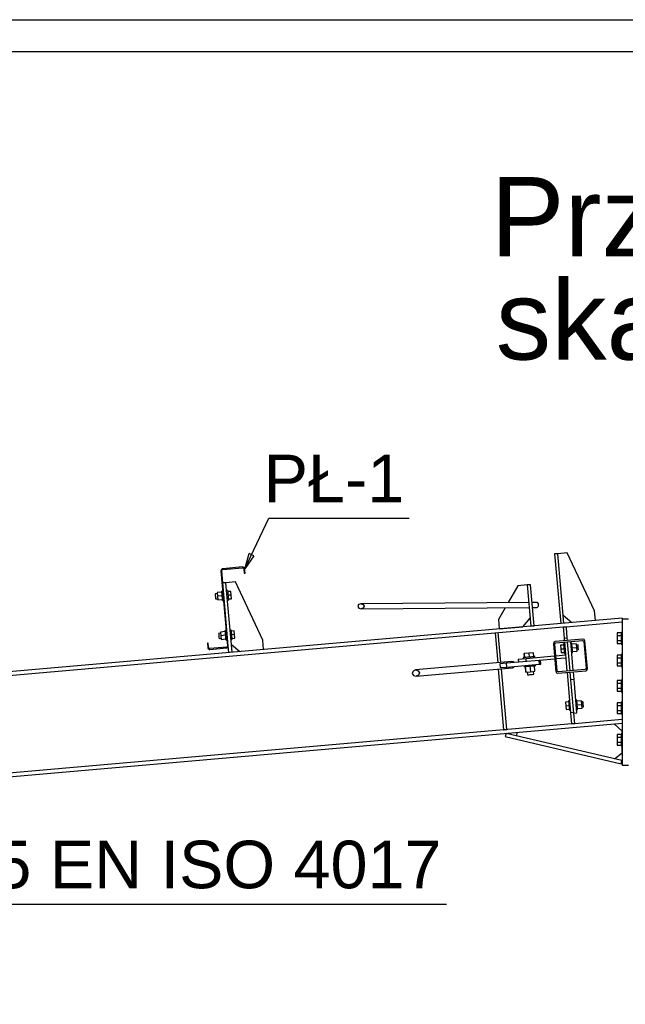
# Paper-space layout 'A0 Advance Steel' of a CAD drawing. Header units: millimetres. Extents: x -21 to 1320, y -7 to 928.
# Tile 126 of 134: x 1075 to 1113, y 757 to 819. Entities that reach past the tile are written whole.
import ezdxf

# ---------------------------------------------------------------- set-up
doc = ezdxf.new("R2010")
doc.units = ezdxf.units.MM
doc.layers.get('0').update_dxf_attribs({"linetype": 'CONTINUOUS'})
for name, color, linetype in [('AS_Belki', 145, 'CONTINUOUS'), ('AS_Blachy', 30, 'CONTINUOUS'), ('AS_Sruby', 9, 'CONTINUOUS')]:
    doc.layers.add(name, color=color, linetype=linetype)
doc.styles.add('Arial', font='arial.ttf', dxfattribs={"height": 150})

psp = doc.layouts.new('A0 Advance Steel')

# ---------------------------------------------------------------- linework, layer by layer
at = {"color": 0, "linetype": 'ByBlock', "lineweight": -2}
for p, q in [((1088.839, 784.743), (1089.118, 785.717)), ((1089.419, 785.574), (1088.839, 784.743)), ((1089.419, 785.574), (1089.118, 785.717))]:
    psp.add_line(p, q, dxfattribs=at)
at = {"color": 3, "ltscale": 0.25}
for points in [[(952.238, 626.767), (952.238, 819.367), (1273.838, 819.367), (1273.838, 626.767), (952.238, 626.767)], [(954.238, 628.767), (954.238, 817.367), (1271.838, 817.367), (1271.838, 628.767), (954.238, 628.767)]]:
    psp.add_lwpolyline(points, dxfattribs=at)
at = {"color": 7}
for points in [[(1088.839, 784.743), (1090.362, 787.942), (1099.215, 787.942)], [(1048.805, 770.999), (1060.793, 763.613), (1101.561, 763.613)]]:
    psp.add_lwpolyline(points, dxfattribs=at)
at = {"layer": 'AS_Belki', "linetype": 'Continuous', "ltscale": 0.25}
for p, q in [((1087.349, 784.673), (1087.343, 784.624)), ((1087.343, 784.624), (1087.757, 779.892)), ((1087.372, 784.716), (1087.349, 784.673)), ((1087.41, 784.746), (1087.372, 784.716)), ((1087.393, 784.629), (1087.396, 784.658)), ((1087.807, 779.897), (1087.393, 784.629)), ((1087.396, 784.658), (1087.411, 784.683)), ((1087.457, 784.76), (1087.41, 784.746)), ((1087.411, 784.683), (1087.433, 784.702)), ((1087.433, 784.702), (1087.461, 784.71)), ((1088.702, 784.869), (1087.457, 784.76)), ((1087.461, 784.71), (1088.707, 784.819)), ((1088.751, 784.863), (1088.702, 784.869)), ((1088.707, 784.819), (1088.736, 784.816)), ((1088.736, 784.816), (1088.761, 784.802)), ((1088.794, 784.84), (1088.751, 784.863)), ((1088.761, 784.802), (1088.78, 784.779)), ((1088.78, 784.779), (1088.788, 784.751)), ((1088.788, 784.751), (1088.812, 784.477)), ((1088.824, 784.802), (1088.794, 784.84)), ((1088.838, 784.755), (1088.824, 784.802)), ((1088.862, 784.481), (1088.838, 784.755)), ((1088.812, 784.477), (1088.862, 784.481)), ((1096.018, 782.493), (1095.967, 782.377)), ((1095.967, 782.377), (1096.037, 782.267)), ((1096.158, 782.548), (1096.018, 782.493)), ((1096.037, 782.267), (1096.186, 782.229)), ((1106.752, 782.632), (1096.158, 782.548)), ((1096.158, 782.548), (1096.307, 782.509)), ((1096.186, 782.229), (1106.78, 782.313)), ((1096.327, 782.283), (1096.186, 782.229)), ((1096.307, 782.509), (1096.377, 782.4)), ((1096.377, 782.4), (1096.327, 782.283)), ((1107.237, 782.636), (1106.953, 782.634)), ((1106.981, 782.314), (1107.255, 782.317)), ((1112.638, 781.643), (983.838, 770.374)), ((1112.638, 781.643), (1112.638, 781.412)), ((1047.748, 775.735), (1108.914, 781.086)), ((1109.113, 781.103), (1112.638, 781.412)), ((1087.714, 780.386), (1087.725, 780.267)), ((1110.166, 780.322), (1108.412, 780.169)), ((1108.459, 780.092), (1110.133, 780.239)), ((1110.133, 780.239), (1110.191, 780.22)), ((1110.253, 780.294), (1110.166, 780.322)), ((1110.191, 780.22), (1110.219, 780.166)), ((1110.296, 780.213), (1110.253, 780.294)), ((1110.449, 778.46), (1110.296, 780.213)), ((1086.538, 780.062), (1086.488, 780.057)), ((1086.488, 780.057), (1086.512, 779.783)), ((1086.512, 779.783), (1086.526, 779.737)), ((1086.526, 779.737), (1086.556, 779.699)), ((1086.562, 779.788), (1086.538, 780.062)), ((1086.556, 779.699), (1086.599, 779.675)), ((1086.57, 779.76), (1086.562, 779.788)), ((1086.589, 779.737), (1086.57, 779.76)), ((1086.614, 779.723), (1086.589, 779.737)), ((1086.599, 779.675), (1086.648, 779.67)), ((1086.643, 779.72), (1086.614, 779.723)), ((1087.689, 779.811), (1086.643, 779.72)), ((1086.648, 779.67), (1087.694, 779.761)), ((1087.717, 779.819), (1087.689, 779.811)), ((1087.694, 779.761), (1087.74, 779.775)), ((1087.74, 779.838), (1087.717, 779.819)), ((1087.754, 779.863), (1087.74, 779.838)), ((1087.74, 779.775), (1087.778, 779.806)), ((1087.757, 779.892), (1087.754, 779.863)), ((1087.778, 779.806), (1087.802, 779.848)), ((1087.802, 779.848), (1087.807, 779.897)), ((1087.802, 779.848), (1087.807, 779.897)), ((1108.331, 780.126), (1108.303, 780.039)), ((1108.303, 780.039), (1108.306, 780.006)), ((1108.306, 780.006), (1108.457, 778.285)), ((1108.412, 780.169), (1108.331, 780.126)), ((1108.386, 780.006), (1108.405, 780.064)), ((1108.533, 778.332), (1108.386, 780.006)), ((1108.405, 780.064), (1108.459, 780.092)), ((1110.219, 780.166), (1110.366, 778.493)), ((1099.61, 778.375), (1099.454, 778.302)), ((1105.685, 778.906), (1099.61, 778.375)), ((1099.61, 778.375), (1099.776, 778.33)), ((1099.645, 777.976), (1105.72, 778.508)), ((1110.293, 778.406), (1108.619, 778.259)), ((1110.347, 778.434), (1110.293, 778.406)), ((1110.34, 778.33), (1110.421, 778.372)), ((1110.366, 778.493), (1110.347, 778.434)), ((1110.421, 778.372), (1110.449, 778.46)), ((1099.454, 778.302), (1099.4, 778.156)), ((1099.4, 778.156), (1099.479, 778.02)), ((1099.479, 778.02), (1099.645, 777.976)), ((1099.8, 778.049), (1099.645, 777.976)), ((1099.776, 778.33), (1099.854, 778.195)), ((1099.854, 778.195), (1099.8, 778.049)), ((1108.457, 778.285), (1108.499, 778.204)), ((1108.499, 778.204), (1108.587, 778.176)), ((1108.561, 778.278), (1108.533, 778.332)), ((1108.619, 778.259), (1108.561, 778.278)), ((1108.587, 778.176), (1110.34, 778.33)), ((1112.638, 775.248), (1109.649, 774.987)), ((1112.638, 775.248), (1112.638, 775.017)), ((983.838, 763.749), (1112.638, 775.017)), ((1109.449, 774.969), (1105.205, 774.598)), ((1105.166, 774.594), (1048.283, 769.618)), ((1105.166, 774.594), (1105.205, 774.598))]:
    psp.add_line(p, q, dxfattribs=at)
at = {"layer": 'AS_Belki', "linetype": 'Continuous', "ltscale": 0.25, "extrusion": (-0.627525, -0.004981, 0.778581)}
psp.add_arc((-773.663, 866.889, -698.722), 0.16, 3.47028, 183.47028, dxfattribs=at)
at = {"layer": 'AS_Belki', "linetype": 'Continuous', "ltscale": 0.25, "extrusion": (0.627525, 0.004981, 0.778581)}
psp.add_arc((773.663, -866.889, 698.722), 0.16, 228.47028, 273.47028, dxfattribs=at)
at = {"layer": 'AS_Belki', "linetype": 'Continuous', "ltscale": 0.25, "extrusion": (-0.479542, -0.041954, 0.876516)}
for start, end in [(128.60503, 180), (0, 51.39495)]:
    psp.add_arc((-679.375, 1024.965, -562.901), 0.2, start, end, dxfattribs=at)
at = {"layer": 'AS_Blachy', "linetype": 'Continuous', "ltscale": 0.25}
for p, q in [((1108.58, 785.704), (1108.381, 785.687)), ((1108.381, 785.687), (1108.764, 781.304)), ((1109.178, 785.757), (1108.58, 785.704)), ((1108.964, 781.321), (1108.58, 785.704)), ((1110.904, 782.093), (1109.178, 785.757)), ((1088.258, 783.926), (1087.66, 783.874)), ((1089.984, 780.263), (1088.258, 783.926)), ((1087.66, 783.874), (1087.461, 783.857)), ((1088.044, 779.491), (1087.66, 783.874)), ((1106.055, 783.678), (1105.447, 782.622)), ((1106.656, 783.731), (1106.055, 783.678)), ((1106.855, 783.748), (1106.656, 783.731)), ((1106.656, 783.731), (1106.883, 781.141)), ((1107.082, 781.158), (1106.855, 783.748)), ((1105.262, 782.301), (1104.838, 781.564)), ((1108.856, 782.55), (1108.858, 782.529)), ((1110.956, 781.495), (1110.904, 782.093)), ((1104.838, 781.564), (1104.89, 780.966)), ((1106.385, 781.097), (1106.839, 781.639)), ((1108.92, 781.819), (1109.462, 781.365)), ((1113.038, 781.57), (1112.638, 781.57)), ((1104.89, 780.966), (1106.385, 781.097)), ((1106.883, 781.141), (1107.082, 781.158)), ((1108.914, 781.086), (1109.113, 781.103)), ((1108.914, 781.086), (1108.975, 780.389)), ((1109.12, 781.025), (1109.113, 781.103)), ((1109.174, 780.406), (1109.12, 781.025)), ((1112.638, 781.412), (1112.638, 775.248)), ((1090.036, 779.665), (1089.984, 780.263)), ((1104.631, 780.711), (1104.795, 778.828)), ((1104.995, 778.846), (1104.83, 780.729)), ((1108.975, 780.389), (1109.174, 780.406)), ((1108.975, 780.389), (1108.99, 780.219)), ((1109.189, 780.237), (1109.174, 780.406)), ((1087.844, 779.473), (1087.807, 779.897)), ((1088, 779.989), (1088.542, 779.534)), ((1108.997, 780.14), (1109.157, 778.307)), ((1109.357, 778.324), (1109.196, 780.157)), ((1109.556, 778.341), (1109.395, 780.174)), ((1107.406, 778.976), (1105.344, 778.796)), ((1106.08, 779.061), (1106.578, 779.105)), ((1106.08, 779.061), (1106.097, 778.862)), ((1106.578, 779.105), (1108.371, 779.262)), ((1106.595, 778.905), (1106.578, 779.105)), ((1108.389, 779.062), (1107.406, 778.976)), ((1107.427, 778.737), (1107.406, 778.976)), ((1107.509, 778.744), (1107.488, 778.984)), ((1108.451, 779.269), (1109.068, 779.323)), ((1109.086, 779.123), (1108.468, 779.069)), ((1104.83, 778.43), (1105.166, 774.594)), ((1105.344, 778.796), (1104.925, 778.759)), ((1104.925, 778.759), (1104.946, 778.52)), ((1104.946, 778.52), (1105.365, 778.557)), ((1105.365, 774.612), (1105.029, 778.447)), ((1105.365, 778.557), (1105.344, 778.796)), ((1105.365, 778.557), (1107.427, 778.737)), ((1107.427, 778.737), (1107.509, 778.744)), ((1109.164, 778.227), (1109.388, 775.667)), ((1109.407, 777.746), (1109.364, 778.244)), ((1109.606, 777.764), (1109.407, 777.746)), ((1109.59, 775.654), (1109.407, 777.746)), ((1109.606, 777.764), (1109.563, 778.262)), ((1109.789, 775.672), (1109.606, 777.764)), ((1109.588, 775.684), (1109.388, 775.667)), ((1109.388, 775.667), (1109.449, 774.969)), ((1109.59, 775.654), (1109.789, 775.672)), ((1109.649, 774.987), (1109.59, 775.654)), ((1109.649, 774.987), (1109.449, 774.969)), ((1112.635, 774.517), (1112.137, 774.973)), ((1112.638, 775.017), (1112.638, 772.365)), ((1105.205, 774.598), (1105.365, 774.612)), ((1105.318, 774.371), (1105.273, 774.176)), ((1105.273, 774.176), (1112.57, 772.467)), ((1112.615, 772.662), (1105.318, 774.371)), ((1105.996, 774.436), (1105.981, 774.216)), ((1112.635, 774.34), (1112.635, 774.517)), ((1112.635, 773.157), (1112.635, 773.6)), ((1112.148, 772.771), (1112.635, 773.157)), ((1112.57, 772.467), (1112.615, 772.662)), ((1112.638, 772.365), (1113.038, 772.365))]:
    psp.add_line(p, q, dxfattribs=at)
at = {"layer": 'AS_Sruby', "linetype": 'Continuous', "ltscale": 0.25}
for p, q in [((1087.455, 783.354), (1087.395, 783.349)), ((1087.395, 783.343), (1087.395, 783.349)), ((1087.397, 783.326), (1087.395, 783.343)), ((1087.399, 783.299), (1087.397, 783.326)), ((1087.763, 783.381), (1087.704, 783.376)), ((1087.763, 783.381), (1087.764, 783.375)), ((1087.764, 783.375), (1087.765, 783.358)), ((1087.765, 783.358), (1087.768, 783.331)), ((1087.768, 783.331), (1087.771, 783.294)), ((1087.969, 783.331), (1087.769, 783.313)), ((1087.989, 783.1), (1087.969, 783.331)), ((1087.112, 783.184), (1086.979, 783.172)), ((1086.979, 783.172), (1086.98, 783.16)), ((1086.98, 783.16), (1086.983, 783.125)), ((1086.983, 783.125), (1086.987, 783.074)), ((1086.987, 783.074), (1086.993, 783.013)), ((1086.993, 783.013), (1086.998, 782.952)), ((1086.998, 782.952), (1087.002, 782.9)), ((1087.002, 782.9), (1087.005, 782.865)), ((1087.005, 782.865), (1087.007, 782.853)), ((1087.007, 782.853), (1087.14, 782.865)), ((1087.401, 783.281), (1087.106, 783.255)), ((1087.106, 783.255), (1087.126, 783.024)), ((1087.421, 783.05), (1087.126, 783.024)), ((1087.126, 783.024), (1087.146, 782.794)), ((1087.146, 782.794), (1087.441, 782.819)), ((1087.402, 783.261), (1087.399, 783.299)), ((1087.406, 783.216), (1087.402, 783.261)), ((1087.411, 783.164), (1087.406, 783.216)), ((1087.416, 783.108), (1087.411, 783.164)), ((1087.421, 783.05), (1087.416, 783.108)), ((1087.426, 782.992), (1087.421, 783.05)), ((1087.431, 782.936), (1087.426, 782.992)), ((1087.435, 782.884), (1087.431, 782.936)), ((1087.439, 782.839), (1087.435, 782.884)), ((1087.441, 782.819), (1087.438, 782.855)), ((1087.443, 782.802), (1087.439, 782.839)), ((1087.445, 782.774), (1087.443, 782.802)), ((1087.447, 782.757), (1087.445, 782.774)), ((1087.447, 782.751), (1087.447, 782.757)), ((1087.447, 782.751), (1087.507, 782.756)), ((1087.756, 782.778), (1087.816, 782.783)), ((1087.771, 783.294), (1087.775, 783.248)), ((1087.775, 783.248), (1087.78, 783.197)), ((1087.78, 783.197), (1087.784, 783.141)), ((1087.784, 783.141), (1087.79, 783.082)), ((1087.989, 783.1), (1087.79, 783.082)), ((1087.79, 783.082), (1087.795, 783.024)), ((1087.795, 783.024), (1087.8, 782.968)), ((1087.8, 782.968), (1087.804, 782.916)), ((1087.804, 782.916), (1087.808, 782.871)), ((1087.808, 782.871), (1087.81, 782.852)), ((1087.81, 782.852), (1088.009, 782.869)), ((1087.81, 782.852), (1087.811, 782.834)), ((1087.811, 782.834), (1087.814, 782.806)), ((1087.814, 782.806), (1087.815, 782.789)), ((1087.815, 782.789), (1087.816, 782.783)), ((1088.009, 782.869), (1087.989, 783.1)), ((1087.672, 780.864), (1087.613, 780.858)), ((1087.613, 780.853), (1087.613, 780.858)), ((1087.615, 780.836), (1087.613, 780.853)), ((1087.617, 780.808), (1087.615, 780.836)), ((1087.981, 780.891), (1087.922, 780.885)), ((1087.981, 780.891), (1087.982, 780.885)), ((1087.982, 780.885), (1087.983, 780.868)), ((1087.983, 780.868), (1087.986, 780.84)), ((1087.986, 780.84), (1087.989, 780.803)), ((1088.186, 780.84), (1087.987, 780.823)), ((1088.207, 780.609), (1088.186, 780.84)), ((1087.33, 780.693), (1087.197, 780.682)), ((1087.197, 780.682), (1087.198, 780.669)), ((1087.198, 780.669), (1087.201, 780.635)), ((1087.201, 780.635), (1087.205, 780.583)), ((1087.205, 780.583), (1087.21, 780.522)), ((1087.21, 780.522), (1087.216, 780.461)), ((1087.216, 780.461), (1087.22, 780.409)), ((1087.22, 780.409), (1087.223, 780.375)), ((1087.223, 780.375), (1087.224, 780.363)), ((1087.224, 780.363), (1087.358, 780.374)), ((1087.619, 780.79), (1087.324, 780.765)), ((1087.324, 780.765), (1087.344, 780.534)), ((1087.639, 780.56), (1087.344, 780.534)), ((1087.344, 780.534), (1087.364, 780.303)), ((1087.364, 780.303), (1087.659, 780.329)), ((1087.619, 780.79), (1087.617, 780.808)), ((1087.62, 780.771), (1087.619, 780.79)), ((1087.624, 780.726), (1087.62, 780.771)), ((1087.629, 780.674), (1087.624, 780.726)), ((1087.634, 780.618), (1087.629, 780.674)), ((1087.639, 780.56), (1087.634, 780.618)), ((1087.644, 780.501), (1087.639, 780.56)), ((1087.649, 780.445), (1087.644, 780.501)), ((1087.659, 780.329), (1087.645, 780.485)), ((1087.653, 780.394), (1087.649, 780.445)), ((1087.657, 780.348), (1087.653, 780.394)), ((1087.661, 780.311), (1087.657, 780.348)), ((1087.663, 780.284), (1087.661, 780.311)), ((1087.664, 780.266), (1087.663, 780.284)), ((1087.665, 780.261), (1087.664, 780.266)), ((1087.665, 780.261), (1087.725, 780.266)), ((1087.974, 780.288), (1088.034, 780.293)), ((1087.989, 780.803), (1087.993, 780.758)), ((1087.993, 780.758), (1087.997, 780.706)), ((1087.997, 780.706), (1088.002, 780.65)), ((1088.002, 780.65), (1088.007, 780.592)), ((1088.207, 780.609), (1088.007, 780.592)), ((1088.007, 780.592), (1088.013, 780.534)), ((1088.013, 780.534), (1088.017, 780.477)), ((1088.017, 780.477), (1088.022, 780.426)), ((1088.022, 780.426), (1088.026, 780.381)), ((1088.026, 780.381), (1088.029, 780.343)), ((1088.028, 780.361), (1088.227, 780.379)), ((1088.029, 780.343), (1088.032, 780.316)), ((1088.032, 780.316), (1088.033, 780.299)), ((1088.033, 780.299), (1088.034, 780.293)), ((1088.227, 780.379), (1088.207, 780.609)), ((1112.578, 780.705), (1112.328, 780.705)), ((1112.328, 780.705), (1112.328, 780.538)), ((1112.328, 780.538), (1112.578, 780.538)), ((1112.328, 780.538), (1112.328, 780.202)), ((1112.578, 780.202), (1112.328, 780.202)), ((1112.328, 780.202), (1112.328, 780.035)), ((1112.638, 780.74), (1112.578, 780.74)), ((1112.578, 780.74), (1112.578, 780.733)), ((1112.578, 780.733), (1112.578, 780.712)), ((1112.578, 780.712), (1112.578, 780.678)), ((1112.578, 780.678), (1112.578, 780.632)), ((1112.578, 780.632), (1112.578, 780.576)), ((1112.578, 780.576), (1112.578, 780.512)), ((1112.578, 780.512), (1112.578, 780.442)), ((1112.578, 780.442), (1112.578, 780.37)), ((1112.578, 780.37), (1112.578, 780.298)), ((1112.578, 780.298), (1112.578, 780.229)), ((1112.578, 780.229), (1112.578, 780.165)), ((1108.954, 779.947), (1108.754, 779.929)), ((1108.754, 779.929), (1108.775, 779.698)), ((1108.775, 779.698), (1108.974, 779.716)), ((1108.775, 779.698), (1108.795, 779.468)), ((1109.007, 780.02), (1108.948, 780.015)), ((1108.948, 780.015), (1108.948, 780.009)), ((1108.948, 780.009), (1108.95, 779.992)), ((1108.95, 779.992), (1108.952, 779.964)), ((1108.952, 779.964), (1108.955, 779.927)), ((1108.955, 779.927), (1108.959, 779.882)), ((1108.959, 779.882), (1108.964, 779.83)), ((1108.964, 779.83), (1108.969, 779.774)), ((1108.969, 779.774), (1108.974, 779.716)), ((1108.974, 779.716), (1108.979, 779.658)), ((1108.979, 779.658), (1108.984, 779.602)), ((1108.984, 779.602), (1108.988, 779.55)), ((1109.466, 780.06), (1109.406, 780.055)), ((1109.466, 780.054), (1109.466, 780.06)), ((1109.468, 780.037), (1109.466, 780.054)), ((1109.47, 780.01), (1109.468, 780.037)), ((1109.473, 779.973), (1109.47, 780.01)), ((1109.767, 780.018), (1109.472, 779.992)), ((1109.477, 779.927), (1109.473, 779.973)), ((1109.482, 779.876), (1109.477, 779.927)), ((1109.487, 779.819), (1109.482, 779.876)), ((1109.492, 779.761), (1109.487, 779.819)), ((1109.492, 779.761), (1109.787, 779.787)), ((1109.497, 779.703), (1109.492, 779.761)), ((1109.502, 779.647), (1109.497, 779.703)), ((1109.506, 779.595), (1109.502, 779.647)), ((1109.51, 779.55), (1109.506, 779.595)), ((1109.787, 779.787), (1109.767, 780.018)), ((1109.856, 779.954), (1109.773, 779.946)), ((1109.807, 779.556), (1109.787, 779.787)), ((1109.801, 779.629), (1109.8, 779.64)), ((1109.884, 779.635), (1109.801, 779.628)), ((1109.858, 779.942), (1109.856, 779.954)), ((1109.861, 779.907), (1109.858, 779.942)), ((1109.865, 779.855), (1109.861, 779.907)), ((1109.87, 779.794), (1109.865, 779.855)), ((1109.876, 779.733), (1109.87, 779.794)), ((1109.88, 779.682), (1109.876, 779.733)), ((1109.883, 779.647), (1109.88, 779.682)), ((1109.884, 779.635), (1109.883, 779.647)), ((1112.328, 780.035), (1112.578, 780.035)), ((1112.578, 780.165), (1112.578, 780.108)), ((1112.578, 780.108), (1112.578, 780.062)), ((1112.578, 780.062), (1112.578, 780.028)), ((1112.578, 780.028), (1112.578, 780.007)), ((1112.578, 780.007), (1112.578, 780)), ((1112.578, 780), (1112.638, 780)), ((1106.418, 779.151), (1106.405, 779.15)), ((1106.405, 779.15), (1106.41, 779.09)), ((1106.445, 779.153), (1106.418, 779.151)), ((1106.484, 779.157), (1106.445, 779.153)), ((1106.465, 779.406), (1106.457, 779.405)), ((1106.457, 779.405), (1106.479, 779.156)), ((1106.757, 779.432), (1106.465, 779.406)), ((1106.486, 779.157), (1106.465, 779.406)), ((1106.535, 779.161), (1106.484, 779.157)), ((1106.595, 779.166), (1106.535, 779.161)), ((1106.661, 779.172), (1106.595, 779.166)), ((1106.732, 779.178), (1106.661, 779.172)), ((1106.804, 779.185), (1106.732, 779.178)), ((1107.043, 779.457), (1106.757, 779.432)), ((1106.757, 779.432), (1106.779, 779.183)), ((1106.875, 779.191), (1106.804, 779.185)), ((1106.942, 779.197), (1106.875, 779.191)), ((1107.003, 779.202), (1106.942, 779.197)), ((1107.054, 779.207), (1107.003, 779.202)), ((1107.065, 779.208), (1107.043, 779.457)), ((1107.095, 779.21), (1107.054, 779.207)), ((1107.123, 779.213), (1107.095, 779.21)), ((1107.138, 779.214), (1107.123, 779.213)), ((1107.139, 779.214), (1107.138, 779.214)), ((1107.144, 779.154), (1107.139, 779.214)), ((1108.795, 779.468), (1108.994, 779.485)), ((1108.988, 779.55), (1108.992, 779.505)), ((1108.992, 779.505), (1108.996, 779.467)), ((1108.996, 779.467), (1108.998, 779.44)), ((1108.998, 779.44), (1108.999, 779.423)), ((1108.999, 779.423), (1109, 779.417)), ((1109, 779.417), (1109.06, 779.422)), ((1109.458, 779.457), (1109.518, 779.462)), ((1109.514, 779.513), (1109.51, 779.55)), ((1109.512, 779.53), (1109.807, 779.556)), ((1109.516, 779.485), (1109.514, 779.513)), ((1109.518, 779.468), (1109.516, 779.485)), ((1109.518, 779.462), (1109.518, 779.468)), ((1112.578, 779.305), (1112.328, 779.305)), ((1112.328, 779.305), (1112.328, 779.138)), ((1112.328, 779.138), (1112.578, 779.138)), ((1112.328, 779.138), (1112.328, 778.802)), ((1112.638, 779.34), (1112.578, 779.34)), ((1112.578, 779.34), (1112.578, 779.333)), ((1112.578, 779.333), (1112.578, 779.312)), ((1112.578, 779.312), (1112.578, 779.278)), ((1112.578, 779.278), (1112.578, 779.232)), ((1112.578, 779.232), (1112.578, 779.176)), ((1112.578, 779.176), (1112.578, 779.112)), ((1112.578, 779.112), (1112.578, 779.042)), ((1112.578, 779.042), (1112.578, 778.97)), ((1112.578, 778.97), (1112.578, 778.898)), ((1106.448, 778.652), (1106.454, 778.592)), ((1106.454, 778.592), (1106.467, 778.593)), ((1106.467, 778.593), (1106.494, 778.595)), ((1106.494, 778.595), (1106.533, 778.599)), ((1106.533, 778.599), (1106.584, 778.603)), ((1106.533, 778.599), (1106.564, 778.24)), ((1106.571, 778.241), (1106.54, 778.6)), ((1106.584, 778.603), (1106.643, 778.609)), ((1106.643, 778.609), (1106.71, 778.614)), ((1106.71, 778.614), (1106.781, 778.621)), ((1106.781, 778.621), (1106.853, 778.627)), ((1106.828, 778.625), (1106.859, 778.266)), ((1106.853, 778.627), (1106.924, 778.633)), ((1106.924, 778.633), (1106.991, 778.639)), ((1106.991, 778.639), (1107.051, 778.644)), ((1107.051, 778.644), (1107.103, 778.649)), ((1107.103, 778.649), (1107.144, 778.652)), ((1107.14, 778.291), (1107.109, 778.649)), ((1107.144, 778.652), (1107.172, 778.655)), ((1107.172, 778.655), (1107.187, 778.656)), ((1107.188, 778.656), (1107.183, 778.716)), ((1107.187, 778.656), (1107.188, 778.656)), ((1112.578, 778.802), (1112.328, 778.802)), ((1112.328, 778.802), (1112.328, 778.635)), ((1112.328, 778.635), (1112.578, 778.635)), ((1112.578, 778.898), (1112.578, 778.829)), ((1112.578, 778.829), (1112.578, 778.765)), ((1112.578, 778.765), (1112.578, 778.708)), ((1112.578, 778.708), (1112.578, 778.662)), ((1112.578, 778.662), (1112.578, 778.628)), ((1112.578, 778.628), (1112.578, 778.607)), ((1112.578, 778.607), (1112.578, 778.6)), ((1112.578, 778.6), (1112.638, 778.6)), ((1106.564, 778.24), (1106.571, 778.241)), ((1106.571, 778.241), (1106.859, 778.266)), ((1106.654, 778.248), (1106.67, 778.069)), ((1106.67, 778.069), (1106.677, 778.069)), ((1106.677, 778.069), (1106.712, 778.073)), ((1106.712, 778.073), (1106.772, 778.078)), ((1106.772, 778.078), (1106.846, 778.084)), ((1106.846, 778.084), (1106.924, 778.091)), ((1106.859, 778.266), (1107.14, 778.291)), ((1106.924, 778.091), (1106.993, 778.097)), ((1106.993, 778.097), (1107.043, 778.101)), ((1107.043, 778.101), (1107.066, 778.103)), ((1107.066, 778.103), (1107.05, 778.283)), ((1112.638, 777.74), (1112.578, 777.74)), ((1112.578, 777.74), (1112.578, 777.733)), ((1112.578, 777.733), (1112.578, 777.712)), ((1112.578, 777.705), (1112.328, 777.705)), ((1112.328, 777.705), (1112.328, 777.538)), ((1112.328, 777.538), (1112.578, 777.538)), ((1112.328, 777.538), (1112.328, 777.202)), ((1112.578, 777.202), (1112.328, 777.202)), ((1112.328, 777.202), (1112.328, 777.035)), ((1112.578, 777.712), (1112.578, 777.678)), ((1112.578, 777.678), (1112.578, 777.632)), ((1112.578, 777.632), (1112.578, 777.576)), ((1112.578, 777.576), (1112.578, 777.512)), ((1112.578, 777.512), (1112.578, 777.442)), ((1112.578, 777.442), (1112.578, 777.37)), ((1112.578, 777.37), (1112.578, 777.298)), ((1112.578, 777.298), (1112.578, 777.229)), ((1112.578, 777.229), (1112.578, 777.165)), ((1112.578, 777.165), (1112.578, 777.108)), ((1112.578, 777.108), (1112.578, 777.062)), ((1112.328, 777.035), (1112.578, 777.035)), ((1112.578, 777.062), (1112.578, 777.028)), ((1112.578, 777.028), (1112.578, 777.007)), ((1112.578, 777.007), (1112.578, 777)), ((1112.578, 777), (1112.638, 777)), ((1109.267, 776.36), (1109.068, 776.343)), ((1109.068, 776.343), (1109.088, 776.112)), ((1109.088, 776.112), (1109.288, 776.13)), ((1109.088, 776.112), (1109.109, 775.881)), ((1109.109, 775.881), (1109.308, 775.899)), ((1109.321, 776.434), (1109.261, 776.428)), ((1109.261, 776.428), (1109.262, 776.423)), ((1109.262, 776.423), (1109.263, 776.406)), ((1109.263, 776.406), (1109.266, 776.378)), ((1109.266, 776.378), (1109.269, 776.341)), ((1109.269, 776.341), (1109.273, 776.296)), ((1109.273, 776.296), (1109.278, 776.244)), ((1109.278, 776.244), (1109.283, 776.188)), ((1109.283, 776.188), (1109.288, 776.13)), ((1109.288, 776.13), (1109.293, 776.071)), ((1109.293, 776.071), (1109.298, 776.015)), ((1109.298, 776.015), (1109.302, 775.964)), ((1109.302, 775.964), (1109.306, 775.918)), ((1109.306, 775.918), (1109.309, 775.881)), ((1109.309, 775.881), (1109.312, 775.853)), ((1109.779, 776.474), (1109.72, 776.469)), ((1109.772, 775.871), (1109.832, 775.876)), ((1109.78, 776.468), (1109.779, 776.474)), ((1109.781, 776.451), (1109.78, 776.468)), ((1109.784, 776.423), (1109.781, 776.451)), ((1109.787, 776.386), (1109.784, 776.423)), ((1110.08, 776.431), (1109.785, 776.406)), ((1109.791, 776.341), (1109.787, 776.386)), ((1109.796, 776.289), (1109.791, 776.341)), ((1109.801, 776.233), (1109.796, 776.289)), ((1109.806, 776.175), (1109.801, 776.233)), ((1109.806, 776.175), (1110.101, 776.201)), ((1109.811, 776.117), (1109.806, 776.175)), ((1109.816, 776.061), (1109.811, 776.117)), ((1109.82, 776.009), (1109.816, 776.061)), ((1109.824, 775.964), (1109.82, 776.009)), ((1109.827, 775.926), (1109.824, 775.964)), ((1109.826, 775.944), (1110.121, 775.97)), ((1109.83, 775.899), (1109.827, 775.926)), ((1109.831, 775.882), (1109.83, 775.899)), ((1109.832, 775.876), (1109.831, 775.882)), ((1110.101, 776.201), (1110.08, 776.431)), ((1110.17, 776.367), (1110.087, 776.36)), ((1110.087, 776.358), (1110.087, 776.36)), ((1110.121, 775.97), (1110.101, 776.201)), ((1110.114, 776.041), (1110.198, 776.049)), ((1110.171, 776.355), (1110.17, 776.367)), ((1110.174, 776.321), (1110.171, 776.355)), ((1110.179, 776.269), (1110.174, 776.321)), ((1110.184, 776.208), (1110.179, 776.269)), ((1110.19, 776.147), (1110.184, 776.208)), ((1110.194, 776.095), (1110.19, 776.147)), ((1110.197, 776.061), (1110.194, 776.095)), ((1110.198, 776.049), (1110.197, 776.061)), ((1112.578, 776.305), (1112.328, 776.305)), ((1112.328, 776.305), (1112.328, 776.138)), ((1112.328, 776.138), (1112.578, 776.138)), ((1112.328, 776.138), (1112.328, 775.802)), ((1112.638, 776.34), (1112.578, 776.34)), ((1112.578, 776.34), (1112.578, 776.333)), ((1112.578, 776.333), (1112.578, 776.312)), ((1112.578, 776.312), (1112.578, 776.278)), ((1112.578, 776.278), (1112.578, 776.232)), ((1112.578, 776.232), (1112.578, 776.176)), ((1112.578, 776.176), (1112.578, 776.112)), ((1112.578, 776.112), (1112.578, 776.042)), ((1112.578, 776.042), (1112.578, 775.97)), ((1112.578, 775.97), (1112.578, 775.898)), ((1112.578, 775.898), (1112.578, 775.829)), ((1109.312, 775.853), (1109.313, 775.836)), ((1109.313, 775.836), (1109.314, 775.831)), ((1109.314, 775.831), (1109.374, 775.836)), ((1112.578, 775.802), (1112.328, 775.802)), ((1112.328, 775.802), (1112.328, 775.635)), ((1112.328, 775.635), (1112.578, 775.635)), ((1112.578, 775.829), (1112.578, 775.765)), ((1112.578, 775.765), (1112.578, 775.708)), ((1112.578, 775.708), (1112.578, 775.662)), ((1112.578, 775.662), (1112.578, 775.628)), ((1112.578, 775.628), (1112.578, 775.607)), ((1112.578, 775.607), (1112.578, 775.6)), ((1112.578, 775.6), (1112.638, 775.6)), ((1112.578, 774.305), (1112.328, 774.305)), ((1112.328, 774.305), (1112.328, 774.138)), ((1112.328, 774.138), (1112.578, 774.138)), ((1112.328, 774.138), (1112.328, 773.802)), ((1112.638, 774.34), (1112.578, 774.34)), ((1112.578, 774.34), (1112.578, 774.333)), ((1112.578, 774.333), (1112.578, 774.312)), ((1112.578, 774.312), (1112.578, 774.278)), ((1112.578, 774.278), (1112.578, 774.232)), ((1112.578, 774.232), (1112.578, 774.176)), ((1112.578, 774.176), (1112.578, 774.112)), ((1112.578, 774.112), (1112.578, 774.042)), ((1112.578, 774.042), (1112.578, 773.97)), ((1112.578, 773.802), (1112.328, 773.802)), ((1112.328, 773.802), (1112.328, 773.635)), ((1112.328, 773.635), (1112.578, 773.635)), ((1112.578, 773.97), (1112.578, 773.898)), ((1112.578, 773.898), (1112.578, 773.829)), ((1112.578, 773.829), (1112.578, 773.765)), ((1112.578, 773.765), (1112.578, 773.708)), ((1112.578, 773.708), (1112.578, 773.662)), ((1112.578, 773.662), (1112.578, 773.628)), ((1112.578, 773.628), (1112.578, 773.607)), ((1112.578, 773.607), (1112.578, 773.6)), ((1112.578, 773.6), (1112.638, 773.6))]:
    psp.add_line(p, q, dxfattribs=at)

# ---------------------------------------------------------------- texts
at = {"color": 84, "style": 'Arial'}
for s, p in [('Przekrój w osi 5', (1104.346, 804.444)), ('skala 1:50', (1104.67, 797.944))]:
    psp.add_text(s, height=5, dxfattribs=at).set_placement(p)
at = {"color": 7, "style": 'Arial'}
for s, p in [('PŁ-1', (1090.039, 788.942)), ('M16x45 EN ISO 4017', (1060.481, 764.613))]:
    psp.add_text(s, height=3, dxfattribs=at).set_placement(p)

doc.saveas('drawing.dxf')
